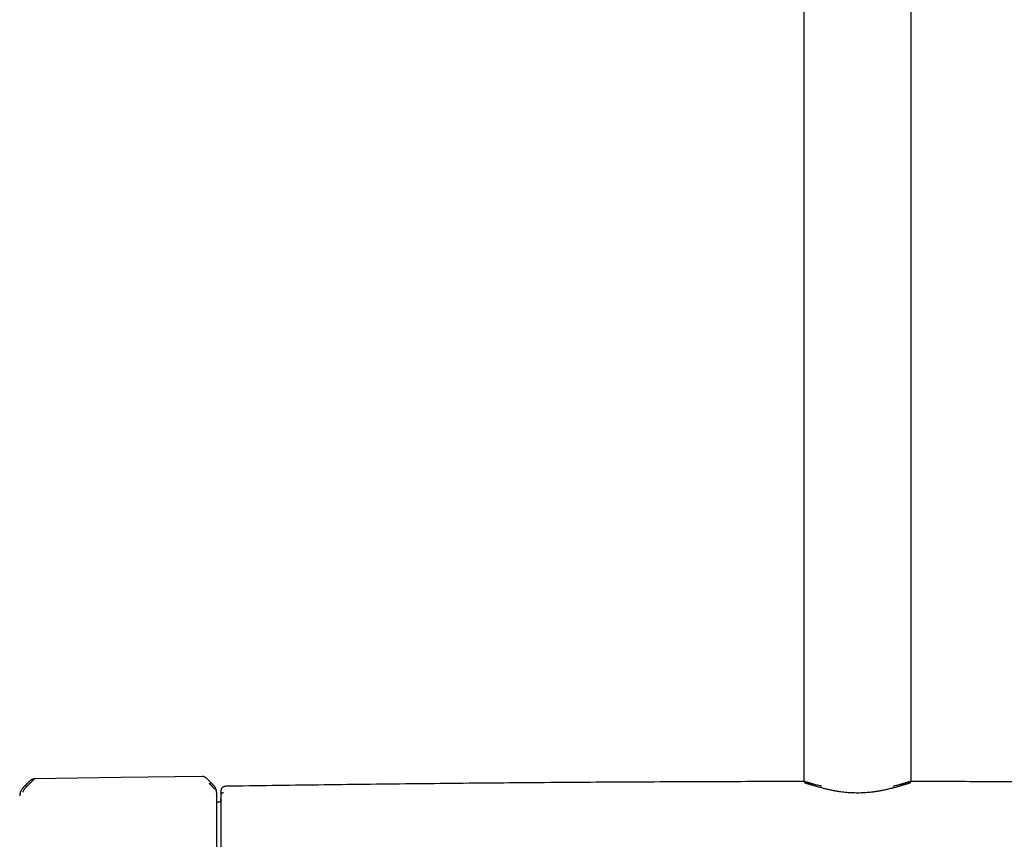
# Model space of a CAD drawing. Header units: millimetres. Extents: x 8 to 1762, y 12 to 2803.
# Tile 62 of 118: x 724 to 925, y 1615 to 1783. Entities that reach past the tile are written whole.
import ezdxf

# ---------------------------------------------------------------- set-up
doc = ezdxf.new("R2010")
doc.units = ezdxf.units.MM

msp = doc.modelspace()

# ---------------------------------------------------------------- linework, layer by layer
at = {"color": 7, "linetype": 'Continuous', "lineweight": 30}
for p, q in [((884.47, 2107.58), (884.47, 1627.21)), ((906.37, 1627.21), (906.37, 2107.58)), ((726.52, 1627.25), (725.11, 1625.85)), ((726.51, 1627.25), (726.51, 1627.25)), ((726.52, 1627.25), (726.51, 1627.25)), ((726.61, 1627.34), (726.56, 1627.29)), ((727.36, 1627.6), (727.36, 1627.6)), ((762.57, 1627.68), (762.5, 1627.74)), ((763.87, 1626.4), (762.56, 1627.68)), ((762.56, 1627.68), (762.56, 1627.68)), ((725.12, 1625.86), (725.12, 1625.84)), ((725.8, 1626.05), (725.95, 1626.2)), ((764.59, 1624.7), (764.59, 1624.7)), ((765.47, 1625.32), (765.47, 1625.33)), ((765.47, 1625.28), (765.47, 1625.23)), ((902.61, 1625.78), (902.59, 1625.78)), ((765.43, 1622.85), (764.59, 1622.83))]:
    msp.add_line(p, q, dxfattribs=at)
at = {"color": 7, "linetype": 'Continuous', "lineweight": 30, "flags": 128}
msp.add_lwpolyline([(761.62, 1628.12), (745.02, 1627.87), (727.36, 1627.6)], dxfattribs=at)
at = {"color": 7, "linetype": 'Continuous', "lineweight": 30}
msp.add_arc((1765.22, 1602.93), 1000, 178.72201, 178.82018, dxfattribs=at)
for points, knots in [([(725.54, 1626.26), (725.54, 1626.26), (725.56, 1626.26), (725.61, 1626.22), (725.66, 1626.18), (725.7, 1626.14), (725.75, 1626.1), (725.78, 1626.06), (725.8, 1626.05)], [0, 0, 0, 0, 0.266748, 0.532694, 0.658153, 0.776392, 0.888679, 1, 1, 1, 1]), ([(727.36, 1627.59), (727.35, 1627.58), (727.33, 1627.57), (727.3, 1627.54), (727.25, 1627.49), (727.19, 1627.44), (727.14, 1627.39), (727.1, 1627.34), (727.05, 1627.29), (726.99, 1627.24), (726.94, 1627.18), (726.87, 1627.12), (726.8, 1627.05), (726.71, 1626.96), (726.64, 1626.88), (726.58, 1626.83), (726.55, 1626.8), (726.52, 1626.77), (726.49, 1626.74), (726.46, 1626.71), (726.43, 1626.67), (726.36, 1626.61), (726.27, 1626.52), (726.16, 1626.41), (726.08, 1626.32), (726.02, 1626.27), (725.99, 1626.23), (725.97, 1626.21), (725.96, 1626.2), (725.95, 1626.2), (725.95, 1626.2), (725.95, 1626.2), (725.95, 1626.2)], [0, 0, 0, 0, 0.051373, 0.105665, 0.163102, 0.223828, 0.260047, 0.297372, 0.335805, 0.375343, 0.415981, 0.457712, 0.500527, 0.55796, 0.625151, 0.641553, 0.65843, 0.675777, 0.69359, 0.711864, 0.730595, 0.749776, 0.826538, 0.888784, 0.93693, 0.964012, 0.983495, 0.995471, 0.998664, 0.999564, 0.99984, 1, 1, 1, 1]), ([(727.36, 1627.61), (727.28, 1627.6), (727.13, 1627.59), (726.92, 1627.52), (726.74, 1627.44), (726.65, 1627.36), (726.62, 1627.34)], [0, 0, 0, 0, 0.275137, 0.558616, 0.849567, 1, 1, 1, 1]), ([(762.48, 1627.76), (762.45, 1627.79), (762.4, 1627.83), (762.33, 1627.88), (762.26, 1627.93), (762.19, 1627.97), (762.09, 1628.02), (761.96, 1628.07), (761.8, 1628.12), (761.68, 1628.12), (761.62, 1628.12)], [0, 0, 0, 0, 0.130302, 0.223425, 0.288084, 0.373236, 0.487813, 0.630487, 0.800663, 1, 1, 1, 1]), ([(762.5, 1627.74), (762.44, 1627.79), (762.33, 1627.89), (762.15, 1628), (761.99, 1628.06), (761.87, 1628.1), (761.74, 1628.12), (761.66, 1628.12), (761.62, 1628.12)], [0, 0, 0, 0, 0.218363, 0.487158, 0.617367, 0.745499, 0.872572, 1, 1, 1, 1]), ([(763.13, 1626.63), (763.14, 1626.64), (763.18, 1626.68), (763.23, 1626.73), (763.27, 1626.76), (763.31, 1626.8), (763.34, 1626.82), (763.38, 1626.84), (763.39, 1626.84), (763.4, 1626.85)], [0, 0, 0, 0, 0.1117, 0.224353, 0.342772, 0.468177, 0.599425, 0.734033, 1, 1, 1, 1]), ([(764.1, 1625.54), (764.1, 1625.54), (764.1, 1625.56), (764.09, 1625.59), (764.07, 1625.64), (764.04, 1625.68), (764.01, 1625.72), (763.97, 1625.76), (763.93, 1625.82), (763.87, 1625.88), (763.8, 1625.96), (763.73, 1626.03), (763.65, 1626.11), (763.57, 1626.19), (763.5, 1626.26), (763.45, 1626.31), (763.42, 1626.34), (763.39, 1626.37), (763.35, 1626.41), (763.31, 1626.45), (763.26, 1626.49), (763.22, 1626.54), (763.18, 1626.57), (763.15, 1626.6), (763.14, 1626.62), (763.13, 1626.62), (763.13, 1626.63), (763.13, 1626.63), (763.13, 1626.63), (763.13, 1626.63), (763.13, 1626.63), (763.13, 1626.63)], [0, 0, 0, 0, 0.069381, 0.134474, 0.194647, 0.249723, 0.286616, 0.328877, 0.376647, 0.440744, 0.499958, 0.554703, 0.614664, 0.6798, 0.750013, 0.76892, 0.790509, 0.814753, 0.841618, 0.871065, 0.903043, 0.937492, 0.964713, 0.984146, 0.995886, 0.998893, 0.999683, 0.9999, 0.999964, 0.999986, 1, 1, 1, 1]), ([(764.49, 1625.26), (764.49, 1625.27), (764.49, 1625.29), (764.48, 1625.34), (764.47, 1625.38), (764.46, 1625.41), (764.46, 1625.43), (764.44, 1625.48), (764.43, 1625.53), (764.41, 1625.58), (764.39, 1625.63), (764.37, 1625.68), (764.35, 1625.73), (764.32, 1625.79), (764.29, 1625.88), (764.2, 1626.02), (764.06, 1626.19), (763.94, 1626.32), (763.87, 1626.38)], [0, 0, 0, 0, 0.125554, 0.251039, 0.290001, 0.310057, 0.344618, 0.393554, 0.456767, 0.493798, 0.534579, 0.576341, 0.60187, 0.627562, 0.693703, 0.759502, 0.875658, 1, 1, 1, 1]), ([(764.24, 1625.95), (764.23, 1625.96), (764.18, 1626.05), (764.06, 1626.21), (763.94, 1626.34), (763.88, 1626.41)], [0, 0, 0, 0, 0.09379, 0.526659, 1, 1, 1, 1]), ([(884.5, 1627.06), (882.98, 1627.06), (875.16, 1627.06), (861.03, 1627.01), (842.12, 1626.92), (823.21, 1626.78), (804.29, 1626.59), (785.38, 1626.37), (772.77, 1626.19), (766.47, 1626.1)], [0, 0, 0, 0, 0.038607, 0.198839, 0.359071, 0.519303, 0.679535, 0.839767, 1, 1, 1, 1]), ([(884.47, 1627.21), (884.47, 1627.17), (884.48, 1627.09), (884.53, 1626.99), (884.59, 1626.92), (884.65, 1626.87), (884.7, 1626.84), (884.72, 1626.82), (884.74, 1626.82), (884.76, 1626.81), (884.78, 1626.79), (884.83, 1626.78), (884.88, 1626.76), (884.94, 1626.74), (885.01, 1626.71), (885.09, 1626.69), (885.19, 1626.66), (885.31, 1626.62), (885.47, 1626.58), (885.65, 1626.52), (885.87, 1626.46), (886.12, 1626.39), (886.39, 1626.31), (886.68, 1626.22), (887, 1626.12), (887.37, 1626.02), (887.78, 1625.9), (888.08, 1625.82), (888.23, 1625.78)], [0, 0, 0, 0, 0.027194, 0.0514209, 0.0724181, 0.0916995, 0.1071973, 0.1192653, 0.1305213, 0.1422297, 0.1543922, 0.1848664, 0.2178958, 0.2495661, 0.2832225, 0.3188312, 0.3574405, 0.4017968, 0.450487, 0.5035407, 0.5610148, 0.623002, 0.6779704, 0.7358866, 0.7969283, 0.8612493, 0.9289439, 1, 1, 1, 1]), ([(884.47, 1627.21), (884.47, 1627.21), (884.47, 1627.19), (884.51, 1627.17), (884.58, 1627.15), (884.68, 1627.12), (884.81, 1627.07), (884.98, 1627.02), (885.15, 1626.97), (885.29, 1626.93), (885.37, 1626.9), (885.47, 1626.87), (885.56, 1626.84), (885.67, 1626.81), (885.78, 1626.78), (885.95, 1626.73), (886.21, 1626.66), (886.59, 1626.55), (887.02, 1626.43), (887.51, 1626.3), (887.87, 1626.21), (888.06, 1626.16)], [0, 0, 0, 0, 0.05376, 0.116015, 0.175366, 0.231818, 0.299237, 0.36855, 0.439774, 0.464194, 0.488833, 0.513692, 0.538771, 0.564071, 0.589592, 0.615334, 0.683876, 0.756607, 0.833534, 0.914664, 1, 1, 1, 1]), ([(902.59, 1625.78), (902.69, 1625.8), (902.89, 1625.86), (903.18, 1625.94), (903.45, 1626.02), (903.7, 1626.09), (903.93, 1626.16), (904.16, 1626.23), (904.36, 1626.29), (904.57, 1626.35), (904.78, 1626.41), (904.98, 1626.47), (905.16, 1626.52), (905.29, 1626.56), (905.41, 1626.59), (905.51, 1626.62), (905.61, 1626.65), (905.71, 1626.68), (905.81, 1626.71), (905.89, 1626.74), (905.96, 1626.76), (906.02, 1626.78), (906.06, 1626.8), (906.1, 1626.82), (906.16, 1626.86), (906.21, 1626.89), (906.24, 1626.92), (906.26, 1626.94), (906.29, 1626.98), (906.32, 1627.02), (906.34, 1627.07), (906.36, 1627.14), (906.36, 1627.18), (906.37, 1627.21)], [0, 0, 0, 0, 0.043673, 0.092943, 0.138749, 0.181225, 0.220473, 0.267103, 0.308416, 0.344458, 0.399226, 0.448404, 0.492478, 0.535535, 0.564669, 0.597171, 0.633582, 0.673942, 0.717273, 0.758024, 0.795266, 0.828966, 0.859141, 0.881395, 0.90703, 0.936315, 0.941636, 0.948576, 0.957825, 0.966325, 0.976176, 0.98739, 1, 1, 1, 1]), ([(902.77, 1626.16), (902.95, 1626.21), (903.29, 1626.3), (903.75, 1626.42), (904.08, 1626.51), (904.29, 1626.56), (904.41, 1626.6), (904.53, 1626.63), (904.64, 1626.66), (904.74, 1626.69), (904.84, 1626.72), (905, 1626.76), (905.19, 1626.82), (905.41, 1626.89), (905.61, 1626.95), (905.78, 1627), (905.93, 1627.04), (906.06, 1627.08), (906.17, 1627.12), (906.26, 1627.15), (906.33, 1627.18), (906.37, 1627.2), (906.37, 1627.21), (906.37, 1627.21)], [0, 0, 0, 0, 0.079718, 0.155672, 0.227866, 0.251334, 0.274376, 0.296992, 0.319183, 0.340949, 0.36229, 0.383206, 0.441016, 0.497737, 0.553373, 0.607932, 0.66142, 0.713846, 0.765216, 0.828684, 0.895888, 0.966833, 1, 1, 1, 1]), ([(1024.36, 1626.1), (1017.49, 1626.2), (1003.73, 1626.4), (983.1, 1626.63), (962.47, 1626.82), (941.84, 1626.96), (923.13, 1627.04), (911.29, 1627.06), (906.33, 1627.06)], [0, 0, 0, 0, 0.174801, 0.349601, 0.524401, 0.6992, 0.873998, 1, 1, 1, 1]), ([(725.1, 1625.86), (725.05, 1625.8), (724.94, 1625.69), (724.8, 1625.5), (724.67, 1625.29), (724.57, 1625.08), (724.49, 1624.85), (724.42, 1624.62), (724.38, 1624.39), (724.38, 1624.23), (724.37, 1624.15)], [0, 0, 0, 0, 0.122985, 0.247681, 0.373545, 0.5, 0.626456, 0.752319, 0.877015, 1, 1, 1, 1]), ([(725.12, 1625.84), (725.11, 1625.84), (725.09, 1625.82), (725.05, 1625.77), (724.98, 1625.71), (724.89, 1625.61), (724.79, 1625.48), (724.7, 1625.33), (724.62, 1625.18), (724.55, 1625.02), (724.5, 1624.86), (724.46, 1624.71), (724.43, 1624.6), (724.42, 1624.52), (724.42, 1624.46), (724.41, 1624.44), (724.41, 1624.43)], [0, 0, 0, 0, 0.007539, 0.032602, 0.07418, 0.124929, 0.188679, 0.265565, 0.331914, 0.405634, 0.486045, 0.573984, 0.669568, 0.772326, 0.882537, 1, 1, 1, 1]), ([(725.8, 1626.05), (725.78, 1626.02), (725.73, 1625.98), (725.67, 1625.92), (725.62, 1625.86), (725.57, 1625.81), (725.53, 1625.77), (725.5, 1625.73), (725.44, 1625.67), (725.36, 1625.58), (725.27, 1625.47), (725.19, 1625.37), (725.14, 1625.28), (725.1, 1625.22), (725.08, 1625.17), (725.06, 1625.14), (725.05, 1625.1), (725.04, 1625.07), (725.02, 1625.02), (725.01, 1624.98), (725.01, 1624.94), (725.01, 1624.93), (725.01, 1624.92)], [0, 0, 0, 0, 0.050045, 0.095553, 0.136383, 0.17242, 0.203582, 0.229806, 0.251048, 0.341132, 0.424232, 0.500467, 0.559068, 0.620038, 0.651467, 0.683568, 0.716366, 0.749871, 0.805208, 0.865749, 0.930959, 1, 1, 1, 1]), ([(764.59, 1624.7), (764.59, 1624.74), (764.59, 1624.82), (764.58, 1624.92), (764.57, 1624.99), (764.57, 1625.03), (764.56, 1625.07), (764.56, 1625.12), (764.54, 1625.2), (764.51, 1625.31), (764.47, 1625.46), (764.41, 1625.62), (764.35, 1625.76), (764.3, 1625.84), (764.29, 1625.86)], [0, 0, 0, 0, 0.13859, 0.246275, 0.323202, 0.350406, 0.370585, 0.405796, 0.454324, 0.560898, 0.666494, 0.793532, 0.941763, 1, 1, 1, 1]), ([(764.59, 1603.1), (764.59, 1603.38), (764.59, 1603.95), (764.59, 1604.81), (764.59, 1605.68), (764.59, 1606.55), (764.59, 1607.37), (764.59, 1608.13), (764.59, 1608.82), (764.59, 1609.52), (764.59, 1610.21), (764.59, 1610.96), (764.59, 1611.77), (764.59, 1612.64), (764.59, 1613.49), (764.59, 1614.32), (764.59, 1615.13), (764.59, 1615.92), (764.59, 1616.68), (764.59, 1617.41), (764.59, 1618.12), (764.59, 1618.81), (764.59, 1619.47), (764.59, 1620.09), (764.59, 1620.67), (764.59, 1621.18), (764.59, 1621.62), (764.59, 1622), (764.59, 1622.36), (764.59, 1622.68), (764.59, 1623.01), (764.59, 1623.34), (764.59, 1623.65), (764.59, 1623.91), (764.59, 1624.14), (764.59, 1624.33), (764.59, 1624.48), (764.59, 1624.59), (764.59, 1624.66), (764.59, 1624.69), (764.59, 1624.7)], [0, 0, 0, 0, 0.025584, 0.05117, 0.077404, 0.103828, 0.130677, 0.152041, 0.173419, 0.195242, 0.217142, 0.23906, 0.267512, 0.29597, 0.324782, 0.353689, 0.382787, 0.411491, 0.440267, 0.469148, 0.498049, 0.527491, 0.556939, 0.586301, 0.615625, 0.644825, 0.667655, 0.690501, 0.713078, 0.735595, 0.75813, 0.786264, 0.814404, 0.842056, 0.86955, 0.896665, 0.922944, 0.949025, 0.974507, 1, 1, 1, 1]), ([(766.12, 1626.03), (766.11, 1626.03), (766.09, 1626.02), (766.07, 1626.01), (766.04, 1626), (766.01, 1625.98), (765.99, 1625.97), (765.97, 1625.96), (765.95, 1625.95), (765.93, 1625.94), (765.91, 1625.93), (765.89, 1625.92), (765.87, 1625.91), (765.85, 1625.9), (765.83, 1625.89), (765.81, 1625.88), (765.79, 1625.86), (765.76, 1625.85), (765.74, 1625.83), (765.71, 1625.8), (765.68, 1625.78), (765.64, 1625.74), (765.61, 1625.7), (765.57, 1625.65), (765.53, 1625.58), (765.5, 1625.5), (765.48, 1625.42), (765.47, 1625.36), (765.47, 1625.33)], [0, 0, 0, 0, 0.035462, 0.076588, 0.116014, 0.15374, 0.189766, 0.223495, 0.255583, 0.286032, 0.31484, 0.342546, 0.368648, 0.395207, 0.423026, 0.452106, 0.482446, 0.514045, 0.552504, 0.592645, 0.634195, 0.677095, 0.721343, 0.766939, 0.822405, 0.879739, 0.938939, 1, 1, 1, 1]), ([(765.47, 1625.37), (765.47, 1625.37), (765.47, 1625.36), (765.47, 1625.34), (765.47, 1625.3), (765.47, 1625.28)], [0, 0, 0, 0, 0.3332628, 0.6665824, 1, 1, 1, 1]), ([(765.47, 1625.23), (765.47, 1625.23), (765.47, 1625.21), (765.47, 1625.18), (765.47, 1625.14), (765.47, 1625.09), (765.47, 1625.03), (765.47, 1624.97), (765.47, 1624.92), (765.47, 1624.86), (765.47, 1624.8), (765.47, 1624.73), (765.47, 1624.63), (765.47, 1624.52), (765.47, 1624.4), (765.47, 1624.35), (765.47, 1624.33), (765.47, 1624.32), (765.47, 1624.31), (765.47, 1624.31), (765.47, 1624.31), (765.47, 1624.31), (765.47, 1624.31), (765.47, 1624.31), (765.47, 1624.31), (765.47, 1624.31), (765.47, 1624.31), (765.47, 1624.31)], [0, 0, 0, 0, 0.0870769, 0.1704653, 0.2501794, 0.3361519, 0.4194114, 0.4999858, 0.5575197, 0.6141008, 0.6697424, 0.7244587, 0.7799125, 0.9029016, 0.9571472, 0.9810531, 0.9915725, 0.9962122, 0.9982712, 0.9991396, 0.9995349, 0.999907, 0.9999361, 0.9999599, 0.9999801, 0.9999899, 1, 1, 1, 1]), ([(765.98, 1624.8), (765.95, 1624.8), (765.88, 1624.79), (765.79, 1624.76), (765.7, 1624.72), (765.62, 1624.66), (765.55, 1624.58), (765.5, 1624.49), (765.47, 1624.4), (765.47, 1624.34), (765.47, 1624.31)], [0, 0, 0, 0, 0.117756, 0.241746, 0.369545, 0.499904, 0.630385, 0.758466, 0.882529, 1, 1, 1, 1]), ([(766.47, 1626.1), (766.4, 1626.1), (766.28, 1626.09), (766.17, 1626.05), (766.12, 1626.03)], [0, 0, 0, 0, 0.5540722, 1, 1, 1, 1]), ([(888.23, 1625.78), (888.33, 1625.75), (888.54, 1625.7), (888.88, 1625.61), (889.23, 1625.53), (889.56, 1625.45), (889.88, 1625.39), (890.18, 1625.33), (890.45, 1625.27), (890.71, 1625.22), (890.93, 1625.18), (891.15, 1625.15), (891.35, 1625.12), (891.56, 1625.08), (891.77, 1625.05), (892.11, 1625.01), (892.59, 1624.95), (893.22, 1624.89), (893.86, 1624.84), (894.51, 1624.81), (895.16, 1624.79), (895.81, 1624.79), (896.47, 1624.81), (897.11, 1624.85), (897.72, 1624.9), (898.18, 1624.94), (898.5, 1624.98), (898.69, 1625), (898.89, 1625.03), (899.12, 1625.06), (899.37, 1625.1), (899.66, 1625.14), (899.96, 1625.19), (900.3, 1625.26), (900.66, 1625.32), (901.03, 1625.4), (901.43, 1625.49), (901.84, 1625.58), (902.24, 1625.68), (902.49, 1625.75), (902.61, 1625.78)], [0, 0, 0, 0, 0.025696, 0.055374, 0.083066, 0.108799, 0.132591, 0.154454, 0.174393, 0.192411, 0.208506, 0.222787, 0.236733, 0.2508, 0.264963, 0.279213, 0.319581, 0.360575, 0.401643, 0.44271, 0.483814, 0.524986, 0.566163, 0.607235, 0.646707, 0.684058, 0.696883, 0.709436, 0.722529, 0.737693, 0.754956, 0.774332, 0.795834, 0.819465, 0.845229, 0.873127, 0.903158, 0.935319, 0.969605, 1, 1, 1, 1]), ([(765.42, 1622.85), (765.42, 1622.88), (765.42, 1623), (765.42, 1623.16), (765.43, 1623.32), (765.43, 1623.44), (765.43, 1623.51), (765.43, 1623.52), (765.43, 1623.52)], [0, 0, 0, 0, 0.077087, 0.261245, 0.445268, 0.63003, 0.815055, 1, 1, 1, 1]), ([(765.43, 1623.52), (765.43, 1623.52), (765.43, 1623.51), (765.43, 1623.47), (765.43, 1623.42), (765.43, 1623.37), (765.43, 1623.34), (765.43, 1623.3), (765.43, 1623.26), (765.43, 1623.22), (765.43, 1623.18), (765.43, 1623.09), (765.43, 1622.95), (765.43, 1622.73), (765.43, 1622.5), (765.43, 1622.28), (765.43, 1622.13), (765.43, 1622.03), (765.43, 1621.98), (765.43, 1621.93), (765.43, 1621.89), (765.43, 1621.84), (765.43, 1621.78), (765.43, 1621.65), (765.43, 1621.43), (765.43, 1621.1), (765.43, 1620.79), (765.43, 1620.52), (765.43, 1620.29), (765.43, 1620.05), (765.43, 1619.7), (765.43, 1619.25), (765.43, 1618.7), (765.43, 1618.11), (765.43, 1617.49), (765.43, 1616.85), (765.43, 1616.17), (765.43, 1615.46), (765.43, 1614.73), (765.43, 1613.97), (765.43, 1613.21), (765.43, 1612.43), (765.43, 1611.63), (765.43, 1610.81), (765.43, 1609.96), (765.43, 1609.11), (765.43, 1608.24), (765.43, 1607.36), (765.43, 1606.62), (765.43, 1606.03), (765.43, 1605.59), (765.43, 1605.15), (765.43, 1604.71), (765.43, 1604.27), (765.43, 1603.83), (765.43, 1603.39), (765.43, 1602.79), (765.43, 1602.03), (765.43, 1601.13), (765.43, 1600.38), (765.43, 1599.79), (765.43, 1599.37), (765.43, 1598.95), (765.43, 1598.55), (765.43, 1598.16), (765.43, 1597.78), (765.43, 1597.38), (765.43, 1596.99), (765.43, 1596.6), (765.43, 1596.22), (765.43, 1595.84), (765.43, 1595.46), (765.43, 1594.92), (765.43, 1594.24), (765.43, 1593.43), (765.43, 1592.63), (765.43, 1591.85), (765.43, 1591.1), (765.43, 1590.38), (765.43, 1589.69), (765.43, 1589.02), (765.43, 1588.37), (765.43, 1587.75), (765.43, 1587.15), (765.43, 1586.59), (765.43, 1586.05), (765.43, 1585.55), (765.43, 1585.09), (765.43, 1584.66), (765.43, 1584.27), (765.43, 1583.91), (765.43, 1583.58), (765.43, 1583.29), (765.43, 1583.04), (765.43, 1582.82), (765.43, 1582.65), (765.43, 1582.51), (765.43, 1582.41), (765.43, 1582.35), (765.43, 1582.34), (765.43, 1582.34)], [0, 0, 0, 0, 0.011658, 0.023305, 0.034954, 0.038881, 0.04281, 0.046743, 0.05068, 0.054621, 0.058568, 0.062521, 0.07584, 0.089119, 0.10238, 0.111134, 0.119898, 0.121868, 0.123838, 0.125809, 0.127781, 0.129755, 0.131729, 0.133705, 0.144954, 0.156198, 0.167452, 0.174094, 0.180747, 0.187414, 0.195052, 0.208785, 0.222592, 0.236355, 0.250058, 0.263928, 0.277831, 0.291796, 0.305851, 0.3199, 0.333614, 0.347337, 0.361092, 0.374905, 0.388961, 0.402962, 0.416933, 0.4309, 0.444957, 0.451865, 0.458748, 0.465612, 0.472457, 0.47929, 0.486111, 0.492925, 0.499736, 0.513829, 0.527904, 0.541992, 0.548645, 0.55531, 0.56199, 0.568466, 0.574149, 0.580476, 0.58679, 0.593093, 0.599387, 0.605675, 0.611959, 0.618242, 0.624527, 0.638585, 0.65262, 0.666659, 0.68073, 0.694794, 0.708538, 0.722264, 0.736, 0.749769, 0.763796, 0.777812, 0.791844, 0.80592, 0.819968, 0.833677, 0.847377, 0.861095, 0.874855, 0.888862, 0.902829, 0.916783, 0.930749, 0.944813, 0.958642, 0.972431, 0.986208, 1, 1, 1, 1])]:
    msp.add_open_spline(points, degree=3, knots=knots, dxfattribs=at)

doc.saveas('drawing.dxf')
